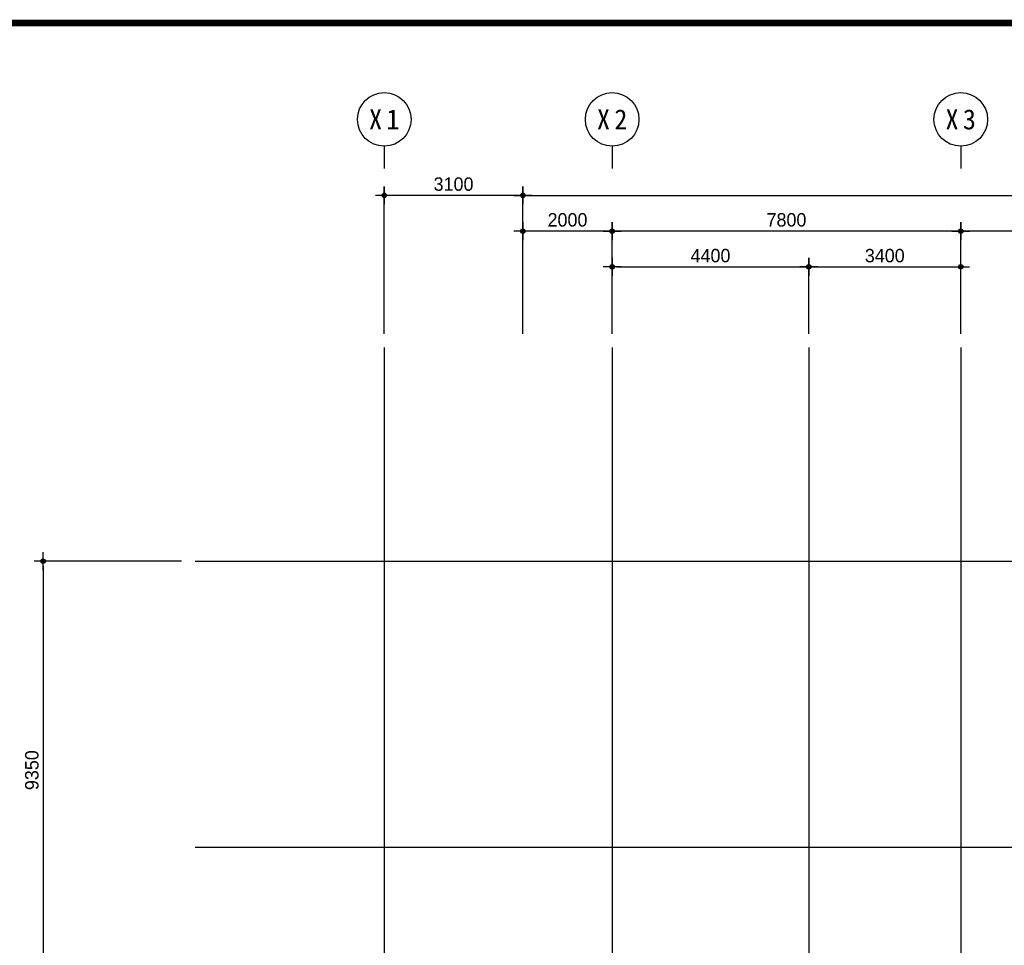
# Model space of a CAD drawing. Header units: millimetres. Extents: x 3445018 to 4174071, y -6064565 to -5122887.
# Tile 184 of 192: x 3849375 to 3871409, y -5219356 to -5198647. Entities that reach past the tile are written whole.
import ezdxf
from ezdxf.enums import TextEntityAlignment as Align

# ---------------------------------------------------------------- set-up
doc = ezdxf.new("R2010")
doc.units = ezdxf.units.MM
doc.header["$MEASUREMENT"] = 0
doc.linetypes.add('CEN', pattern=[66, 60, -2, 2, -2])
doc.layers.get('0').update_dxf_attribs({"linetype": 'CONTINUOUS'})
doc.layers.get('DEFPOINTS').update_dxf_attribs({"linetype": 'CONTINUOUS'})
for name, color, linetype in [('3', 3, 'CONTINUOUS'), ('A_GE_FORM', 7, 'CONTINUOUS'), ('CEN', 13, 'CEN'), ('DI', 1, 'CONTINUOUS'), ('DIM', 7, 'CONTINUOUS')]:
    doc.layers.add(name, color=color, linetype=linetype)
doc.styles.add('GHS', font='txt')
doc.styles.add('HY울릉도 L', font='txt')
doc.styles.add('SDP-S', font='txt')
doc.styles.add('돋움체', font='txt')
doc.dimstyles.new('SMDI-3', dxfattribs={"dimtxt": 3, "dimasz": 1, "dimexe": 2, "dimexo": 3, "dimgap": 1, "dimtad": 1, "dimdsep": 46, "dimtxsty": 'HY울릉도 L', "dimblk": 'Z_DOT', "dimcen": 2.5, "dimdle": 1.5, "dimclrd": 1, "dimclre": 1, "dimclrt": 2, "dimadec": 0, "dimazin": 0, "dimtfac": 1, "dimtix": 1, "dimtmove": 2, "dimatfit": 3, "dimldrblk": 'Z_DOT', "dimfxl": 2, "dimtvp": 1, "dimtolj": 1, "dimtzin": 0, "dimarcsym": 0})

# ---------------------------------------------------------------- blocks, each defined once
blk = doc.blocks.new('Z_DOT')
at = {"layer": 'DIM', "color": 1, "ltscale": 3}
for p, q in [((-2, 0), (2, 0)), ((0, -2), (0, 2))]:
    blk.add_line(p, q, dxfattribs=at)
for radius in [0.5, 0.25]:
    blk.add_circle((0, 0), radius, dxfattribs=at)
blk = doc.blocks.new('*D107')
at = {"layer": 'DEFPOINTS', "color": 0, "ltscale": 3, "transparency": 16777216}
for p in [(3895834, -5202577), (3860634, -5205977), (3895834, -5205977)]:
    blk.add_point(p, dxfattribs=at)
at = {"layer": 'DIM', "color": 1, "lineweight": -2, "ltscale": 3, "transparency": 16777216}
for p, q in [((3860634, -5205677), (3860634, -5202377)), ((3895834, -5205677), (3895834, -5202377)), ((3860734, -5202577), (3895734, -5202577))]:
    blk.add_line(p, q, dxfattribs=at)
at = {"layer": 'DIM', "color": 1, "lineweight": -2, "ltscale": 3, "transparency": 16777216, "xscale": 100, "yscale": 100, "zscale": 100, "rotation": 180}
blk.add_blockref('Z_DOT', (3860634, -5202577), dxfattribs=at)
at = {"layer": 'DIM', "color": 1, "lineweight": -2, "ltscale": 3, "transparency": 16777216, "xscale": 100, "yscale": 100, "zscale": 100}
blk.add_blockref('Z_DOT', (3895834, -5202577), dxfattribs=at)
at = {"layer": 'DIM', "color": 2, "ltscale": 3, "transparency": 16777216, "insert": (3878234, -5202327), "char_height": 300, "attachment_point": 5, "style": 'SDP-S'}
blk.add_mtext('\\A1;35200', dxfattribs=at)
blk = doc.blocks.new('CCS111')
blk.add_line((0, 8), (0, 3))
blk.add_circle((0, 14), 6)
at = {"color": 3, "style": 'GHS'}
for tag, p in [('X', (-2.45, 14.02)), ('1', (1.44, 14.02))]:
    blk.add_attdef(tag, text='', height=4.5, dxfattribs=at).set_placement(p, align=Align.MIDDLE_CENTER)
blk = doc.blocks.new('*D112')
at = {"layer": 'DEFPOINTS', "color": 0, "ltscale": 3, "transparency": 16777216}
for p in [(3870434, -5203377), (3870434, -5205977), (3878234, -5205977)]:
    blk.add_point(p, dxfattribs=at)
at = {"layer": 'DIM', "color": 1, "lineweight": -2, "ltscale": 3, "transparency": 16777216}
for p, q in [((3870434, -5205677), (3870434, -5203177)), ((3878234, -5205677), (3878234, -5203177)), ((3878134, -5203377), (3870534, -5203377))]:
    blk.add_line(p, q, dxfattribs=at)
at = {"layer": 'DIM', "color": 1, "lineweight": -2, "ltscale": 3, "transparency": 16777216, "xscale": 100, "yscale": 100, "zscale": 100, "rotation": 180}
blk.add_blockref('Z_DOT', (3870434, -5203377), dxfattribs=at)
at = {"layer": 'DIM', "color": 1, "lineweight": -2, "ltscale": 3, "transparency": 16777216, "xscale": 100, "yscale": 100, "zscale": 100}
blk.add_blockref('Z_DOT', (3878234, -5203377), dxfattribs=at)
at = {"layer": 'DIM', "color": 2, "ltscale": 3, "transparency": 16777216, "insert": (3874334, -5203127), "char_height": 300, "attachment_point": 5, "style": 'SDP-S'}
blk.add_mtext('\\A1;7800', dxfattribs=at)
blk = doc.blocks.new('*D113')
at = {"layer": 'DEFPOINTS', "color": 0, "ltscale": 3, "transparency": 16777216}
for p in [(3862634, -5203377), (3862634, -5205977), (3870434, -5205977)]:
    blk.add_point(p, dxfattribs=at)
at = {"layer": 'DIM', "color": 1, "lineweight": -2, "ltscale": 3, "transparency": 16777216}
for p, q in [((3862634, -5205677), (3862634, -5203177)), ((3870434, -5205677), (3870434, -5203177)), ((3870334, -5203377), (3862734, -5203377))]:
    blk.add_line(p, q, dxfattribs=at)
at = {"layer": 'DIM', "color": 1, "lineweight": -2, "ltscale": 3, "transparency": 16777216, "xscale": 100, "yscale": 100, "zscale": 100, "rotation": 180}
blk.add_blockref('Z_DOT', (3862634, -5203377), dxfattribs=at)
at = {"layer": 'DIM', "color": 1, "lineweight": -2, "ltscale": 3, "transparency": 16777216, "xscale": 100, "yscale": 100, "zscale": 100}
blk.add_blockref('Z_DOT', (3870434, -5203377), dxfattribs=at)
at = {"layer": 'DIM', "color": 2, "ltscale": 3, "transparency": 16777216, "insert": (3866534, -5203127), "char_height": 300, "attachment_point": 5, "style": 'SDP-S'}
blk.add_mtext('\\A1;7800', dxfattribs=at)
blk = doc.blocks.new('*D114')
at = {"layer": 'DEFPOINTS', "color": 0, "ltscale": 3, "transparency": 16777216}
for p in [(3860634, -5203377), (3860634, -5205977), (3862634, -5205977)]:
    blk.add_point(p, dxfattribs=at)
at = {"layer": 'DIM', "color": 1, "lineweight": -2, "ltscale": 3, "transparency": 16777216}
for p, q in [((3860634, -5205677), (3860634, -5203177)), ((3862634, -5205677), (3862634, -5203177)), ((3862534, -5203377), (3860734, -5203377))]:
    blk.add_line(p, q, dxfattribs=at)
at = {"layer": 'DIM', "color": 1, "lineweight": -2, "ltscale": 3, "transparency": 16777216, "xscale": 100, "yscale": 100, "zscale": 100, "rotation": 180}
blk.add_blockref('Z_DOT', (3860634, -5203377), dxfattribs=at)
at = {"layer": 'DIM', "color": 1, "lineweight": -2, "ltscale": 3, "transparency": 16777216, "xscale": 100, "yscale": 100, "zscale": 100}
blk.add_blockref('Z_DOT', (3862634, -5203377), dxfattribs=at)
at = {"layer": 'DIM', "color": 2, "ltscale": 3, "transparency": 16777216, "insert": (3861634, -5203127), "char_height": 300, "attachment_point": 5, "style": 'SDP-S'}
blk.add_mtext('\\A1;2000', dxfattribs=at)
blk = doc.blocks.new('*D116')
at = {"layer": 'DEFPOINTS', "color": 0, "ltscale": 3, "transparency": 16777216}
for p in [(3867034, -5204178), (3862634, -5205977), (3867034, -5205977)]:
    blk.add_point(p, dxfattribs=at)
at = {"layer": 'DIM', "color": 1, "lineweight": -2, "ltscale": 3, "transparency": 16777216}
for p, q in [((3862634, -5205677), (3862634, -5203978)), ((3862734, -5204178), (3866934, -5204178)), ((3867034, -5205677), (3867034, -5203978))]:
    blk.add_line(p, q, dxfattribs=at)
at = {"layer": 'DIM', "color": 1, "lineweight": -2, "ltscale": 3, "transparency": 16777216, "xscale": 100, "yscale": 100, "zscale": 100, "rotation": 180}
blk.add_blockref('Z_DOT', (3862634, -5204178), dxfattribs=at)
at = {"layer": 'DIM', "color": 1, "lineweight": -2, "ltscale": 3, "transparency": 16777216, "xscale": 100, "yscale": 100, "zscale": 100}
blk.add_blockref('Z_DOT', (3867034, -5204178), dxfattribs=at)
at = {"layer": 'DIM', "color": 2, "ltscale": 3, "transparency": 16777216, "insert": (3864834, -5203927), "char_height": 300, "attachment_point": 5, "style": 'SDP-S'}
blk.add_mtext('\\A1;4400', dxfattribs=at)
blk = doc.blocks.new('*D117')
at = {"layer": 'DEFPOINTS', "color": 0, "ltscale": 3, "transparency": 16777216}
for p in [(3870434, -5204178), (3867034, -5205977), (3870434, -5205977)]:
    blk.add_point(p, dxfattribs=at)
at = {"layer": 'DIM', "color": 1, "lineweight": -2, "ltscale": 3, "transparency": 16777216}
for p, q in [((3867034, -5205677), (3867034, -5203978)), ((3867134, -5204178), (3870334, -5204178)), ((3870434, -5205677), (3870434, -5203978))]:
    blk.add_line(p, q, dxfattribs=at)
at = {"layer": 'DIM', "color": 1, "lineweight": -2, "ltscale": 3, "transparency": 16777216, "xscale": 100, "yscale": 100, "zscale": 100, "rotation": 180}
blk.add_blockref('Z_DOT', (3867034, -5204178), dxfattribs=at)
at = {"layer": 'DIM', "color": 1, "lineweight": -2, "ltscale": 3, "transparency": 16777216, "xscale": 100, "yscale": 100, "zscale": 100}
blk.add_blockref('Z_DOT', (3870434, -5204178), dxfattribs=at)
at = {"layer": 'DIM', "color": 2, "ltscale": 3, "transparency": 16777216, "insert": (3868734, -5203927), "char_height": 300, "attachment_point": 5, "style": 'SDP-S'}
blk.add_mtext('\\A1;3400', dxfattribs=at)
blk = doc.blocks.new('*D119')
at = {"layer": 'DEFPOINTS', "color": 0, "ltscale": 3, "transparency": 16777216}
for p in [(3853299, -5210763), (3849899, -5220113), (3853299, -5220113)]:
    blk.add_point(p, dxfattribs=at)
at = {"layer": 'DIM', "color": 1, "lineweight": -2, "ltscale": 3, "transparency": 16777216}
for p, q in [((3852999, -5210763), (3849699, -5210763)), ((3849899, -5210863), (3849899, -5220013)), ((3852999, -5220113), (3849699, -5220113))]:
    blk.add_line(p, q, dxfattribs=at)
at = {"layer": 'DIM', "color": 1, "lineweight": -2, "ltscale": 3, "transparency": 16777216, "xscale": 100, "yscale": 100, "zscale": 100}
for p, rotation in [((3849899, -5210763), 90), ((3849899, -5220113), 270)]:
    blk.add_blockref('Z_DOT', p, dxfattribs=dict(at, rotation=rotation))
at = {"layer": 'DIM', "color": 2, "ltscale": 3, "transparency": 16777216, "insert": (3849649, -5215438), "char_height": 300, "attachment_point": 5, "rotation": 90, "style": 'SDP-S'}
blk.add_mtext('\\A1;9350', dxfattribs=at)
blk = doc.blocks.new('*D132')
at = {"layer": 'DEFPOINTS', "color": 0, "ltscale": 3, "transparency": 16777216}
for p in [(3857534, -5202577), (3857534, -5205977), (3860634, -5205977)]:
    blk.add_point(p, dxfattribs=at)
at = {"layer": 'DIM', "color": 1, "lineweight": -2, "ltscale": 3, "transparency": 16777216}
for p, q in [((3857534, -5205677), (3857534, -5202377)), ((3860634, -5205677), (3860634, -5202377)), ((3860534, -5202577), (3857634, -5202577))]:
    blk.add_line(p, q, dxfattribs=at)
at = {"layer": 'DIM', "color": 1, "lineweight": -2, "ltscale": 3, "transparency": 16777216, "xscale": 100, "yscale": 100, "zscale": 100, "rotation": 180}
blk.add_blockref('Z_DOT', (3857534, -5202577), dxfattribs=at)
at = {"layer": 'DIM', "color": 1, "lineweight": -2, "ltscale": 3, "transparency": 16777216, "xscale": 100, "yscale": 100, "zscale": 100}
blk.add_blockref('Z_DOT', (3860634, -5202577), dxfattribs=at)
at = {"layer": 'DIM', "color": 2, "ltscale": 3, "transparency": 16777216, "insert": (3859084, -5202327), "char_height": 300, "attachment_point": 5, "style": 'SDP-S'}
blk.add_mtext('\\A1;3100', dxfattribs=at)
blk = doc.blocks.new('sheet _서영')
at = {"layer": 'A_GE_FORM', "const_width": 1.5}
blk.add_lwpolyline([(-361868.49, -1059038.93), (-362670.49, -1059038.93), (-362670.49, -1058483.93), (-361868.49, -1058483.93)], close=True, dxfattribs=at)

msp = doc.modelspace()

# ---------------------------------------------------------------- linework, layer by layer
at = {"layer": 'CEN'}
for p, q in [((3857534.289, -5205977.477), (3857534.289, -5250325.917)), ((3862634.289, -5205977.477), (3862634.289, -5250325.917)), ((3867034.289, -5205977.477), (3867034.289, -5250325.917)), ((3870434.289, -5205977.477), (3870434.289, -5250325.917)), ((3853298.874, -5210762.953), (3904157.54, -5210762.953)), ((3853298.874, -5217162.953), (3904157.54, -5217162.953))]:
    msp.add_line(p, q, dxfattribs=at)

# ---------------------------------------------------------------- block references
at = {"layer": '3', "xscale": 100, "yscale": 100, "zscale": 100}
msp.add_blockref('sheet _서영', (40106670.4, 100649671.693), dxfattribs=at)
at = {"layer": 'DI'}
ref = msp.add_blockref('CCS111', (3857534.289, -5202277.477), dxfattribs=dict(at, xscale=100, yscale=100, zscale=100))
ref.add_attrib('1', '1', dxfattribs={"layer": '0', "color": 3, "height": 450, "style": '돋움체'}).set_placement((3857728.039, -5200876.682), align=Align.MIDDLE_CENTER)
ref.add_attrib('X', 'X', dxfattribs={"layer": '0', "color": 3, "height": 450, "style": '돋움체'}).set_placement((3857339.085, -5200875.686), align=Align.MIDDLE_CENTER)
ref = msp.add_blockref('CCS111', (3862634.289, -5202277.477), dxfattribs=dict(at, xscale=100, yscale=100, zscale=100))
ref.add_attrib('1', '2', dxfattribs={"layer": '0', "color": 3, "height": 450, "style": '돋움체'}).set_placement((3862828.039, -5200876.682), align=Align.MIDDLE_CENTER)
ref.add_attrib('X', 'X', dxfattribs={"layer": '0', "color": 3, "height": 450, "style": '돋움체'}).set_placement((3862439.085, -5200875.686), align=Align.MIDDLE_CENTER)
ref = msp.add_blockref('CCS111', (3870434.289, -5202277.477), dxfattribs=dict(at, xscale=100, yscale=100, zscale=100))
ref.add_attrib('1', '3', dxfattribs={"layer": '0', "color": 3, "height": 450, "style": '돋움체'}).set_placement((3870628.039, -5200876.682), align=Align.MIDDLE_CENTER)
ref.add_attrib('X', 'X', dxfattribs={"layer": '0', "color": 3, "height": 450, "style": '돋움체'}).set_placement((3870239.085, -5200875.686), align=Align.MIDDLE_CENTER)

# ---------------------------------------------------------------- dimensions: what is measured, and where the dimension line sits
at = {"layer": 'DIM', "ltscale": 3}
for base, p1, p2, picture, middle in [((3857534.289, -5202577.477), (3860634.289, -5205977.477), (3857534.289, -5205977.477), '*D132', (3859084.289, -5202327.274)), ((3895834.289, -5202577.477), (3860634.289, -5205977.477), (3895834.289, -5205977.477), '*D107', (3878234.289, -5202327.274)), ((3860634.289, -5203377.477), (3862634.289, -5205977.477), (3860634.289, -5205977.477), '*D114', (3861634.289, -5203127.274)), ((3862634.289, -5203377.477), (3870434.289, -5205977.477), (3862634.289, -5205977.477), '*D113', (3866534.289, -5203127.274)), ((3870434.289, -5203377.477), (3878234.289, -5205977.477), (3870434.289, -5205977.477), '*D112', (3874334.289, -5203127.274))]:
    dim = msp.add_linear_dim(base=base, p1=p1, p2=p2, dimstyle='SMDI-3', override={"dimscale": 100, "dimtxsty": 'SDP-S'}, dxfattribs=at)
    dim.commit()
    dim.dimension.update_dxf_attribs({"geometry": picture, "text_midpoint": middle})
for base, p1, p2, angle, picture, middle in [((3867034.289, -5204177.519), (3862634.289, -5205977.477), (3867034.289, -5205977.477), 180, '*D116', (3864834.289, -5203927.316)), ((3870434.289, -5204177.519), (3867034.289, -5205977.477), (3870434.289, -5205977.477), 180, '*D117', (3868734.289, -5203927.316)), ((3849898.874, -5220112.953), (3853298.874, -5210762.953), (3853298.874, -5220112.953), 90, '*D119', (3849648.67, -5215437.953))]:
    dim = msp.add_linear_dim(base=base, p1=p1, p2=p2, angle=angle, dimstyle='SMDI-3', override={"dimscale": 100, "dimtxsty": 'SDP-S'}, dxfattribs=at)
    dim.commit()
    dim.dimension.update_dxf_attribs({"geometry": picture, "text_midpoint": middle})

doc.saveas('drawing.dxf')
